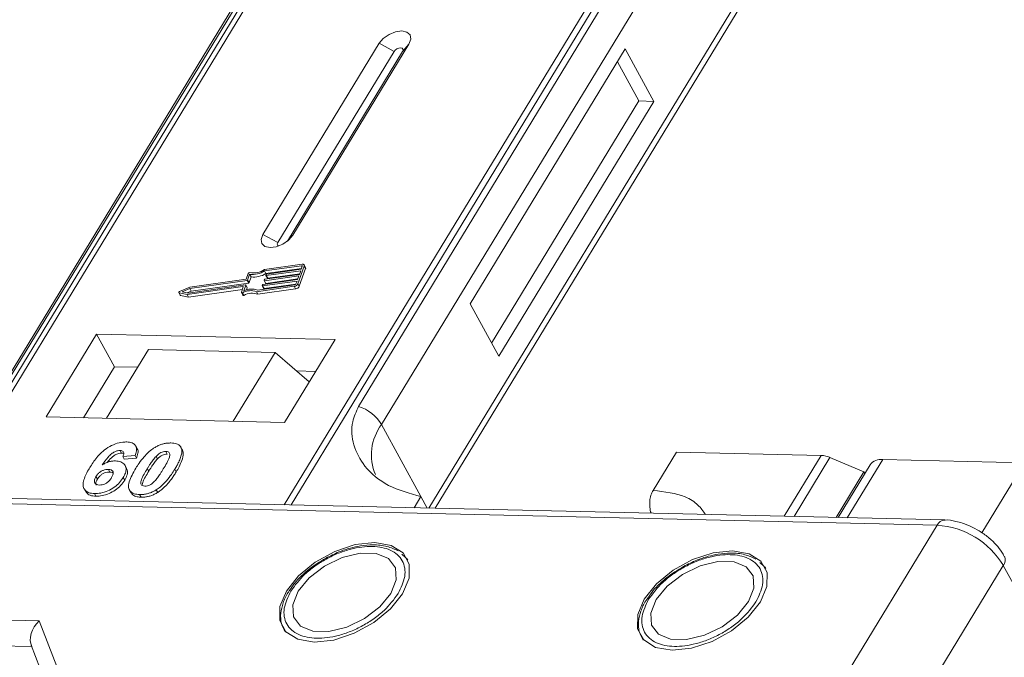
# Model space of a CAD drawing. Header units: millimetres. Extents: x -956 to 636, y -192 to 923.
# Tile 72 of 75: x 471 to 509, y 718 to 743. Entities that reach past the tile are written whole.
import ezdxf

# ---------------------------------------------------------------- set-up
doc = ezdxf.new("R2010")
doc.units = ezdxf.units.MM

msp = doc.modelspace()

# ---------------------------------------------------------------- linework, layer by layer
at = {"color": 7, "linetype": 'Continuous', "lineweight": 15}
for p, q in [((485.522, 752.845), (468.091, 724.198)), ((468.306, 724.193), (485.751, 752.862)), ((498.724, 752.565), (481.279, 723.895)), ((481.546, 723.889), (498.977, 752.537)), ((470.224, 728.009), (482.474, 748.142)), ((482.302, 747.993), (470.052, 727.86)), ((496.397, 747.822), (484.147, 727.69)), ((485.033, 726.988), (497.283, 747.121)), ((499.077, 743.843), (486.861, 723.767)), ((487.099, 723.762), (499.104, 743.49)), ((484.94, 741.678), (480.458, 734.313)), ((481.608, 734.286), (486.09, 741.652)), ((484.94, 741.678), (485.517, 741.366)), ((486.09, 741.652), (485.844, 741.359)), ((485.517, 741.366), (481.035, 734.001)), ((481.403, 734.059), (485.844, 741.359)), ((494.422, 741.46), (488.446, 731.64)), ((495.526, 739.443), (494.422, 741.46)), ((494.951, 739.456), (494.123, 740.969)), ((489.274, 730.127), (494.951, 739.456)), ((489.55, 729.622), (495.526, 739.443)), ((495.526, 739.443), (494.951, 739.456)), ((481.035, 734.001), (480.458, 734.313)), ((481.608, 734.286), (481.457, 734.106)), ((481.973, 733.166), (480.52, 732.96)), ((481.952, 733.109), (480.522, 732.906)), ((480.577, 732.805), (480.522, 732.906)), ((480.577, 732.805), (481.948, 733)), ((481.918, 732.916), (480.589, 732.727)), ((480.61, 732.784), (481.938, 732.973)), ((481.808, 732.415), (482.052, 733.096)), ((481.863, 732.315), (482.107, 732.996)), ((481.867, 732.774), (481.918, 732.916)), ((481.938, 732.973), (481.979, 733.086)), ((481.973, 733.071), (481.952, 733.109)), ((482.106, 733.039), (482.051, 733.14)), ((482.052, 733.096), (482.107, 732.996)), ((479.847, 732.541), (477.639, 732.227)), ((479.812, 732.59), (477.644, 732.282)), ((479.891, 732.809), (479.812, 732.59)), ((479.902, 732.44), (479.847, 732.541)), ((479.949, 732.777), (479.87, 732.558)), ((479.925, 732.457), (479.87, 732.558)), ((479.925, 732.457), (480.004, 732.676)), ((480.004, 732.676), (479.949, 732.777)), ((481.775, 732.519), (480.447, 732.33)), ((480.467, 732.387), (481.795, 732.575)), ((480.505, 732.54), (480.515, 732.569)), ((480.505, 732.533), (480.56, 732.432)), ((481.846, 732.717), (480.518, 732.529)), ((480.573, 732.428), (480.518, 732.529)), ((480.539, 732.585), (481.867, 732.774)), ((480.573, 732.428), (481.805, 732.603)), ((480.576, 732.739), (480.586, 732.767)), ((480.576, 732.731), (480.632, 732.631)), ((480.645, 732.626), (480.589, 732.727)), ((480.645, 732.626), (481.877, 732.801)), ((481.734, 732.405), (481.775, 732.519)), ((481.795, 732.575), (481.846, 732.717)), ((477.22, 732.072), (477.275, 731.972)), ((477.644, 732.282), (477.251, 732.116)), ((477.639, 732.227), (477.35, 732.106)), ((477.35, 732.106), (477.578, 732.057)), ((477.543, 731.998), (479.692, 732.304)), ((477.546, 732.064), (477.694, 732.127)), ((477.578, 732.057), (479.785, 732.371)), ((477.598, 731.898), (479.669, 732.192)), ((477.694, 732.127), (477.639, 732.227)), ((477.694, 732.127), (479.902, 732.44)), ((479.705, 732.292), (479.631, 732.087)), ((479.632, 732.072), (479.687, 731.971)), ((479.73, 731.968), (479.674, 732.068)), ((479.702, 732.284), (479.692, 732.304)), ((479.799, 732.359), (479.72, 732.14)), ((479.854, 732.266), (479.798, 732.366)), ((479.854, 732.258), (479.799, 732.359)), ((479.824, 732.174), (479.854, 732.258)), ((480.214, 732.108), (481.667, 732.315)), ((480.269, 732.008), (480.214, 732.108)), ((480.257, 732.168), (481.687, 732.372)), ((480.269, 732.008), (481.722, 732.214)), ((480.434, 732.342), (480.444, 732.37)), ((480.434, 732.334), (480.489, 732.233)), ((480.502, 732.229), (480.447, 732.33)), ((480.502, 732.229), (481.734, 732.404)), ((481.667, 732.315), (481.722, 732.214)), ((481.863, 732.315), (481.808, 732.415)), ((477.232, 732.064), (477.543, 731.998)), ((477.287, 731.963), (477.232, 732.064)), ((477.287, 731.963), (477.598, 731.898)), ((477.598, 731.898), (477.543, 731.998)), ((488.446, 731.64), (489.55, 729.622)), ((474.046, 730.477), (472.104, 727.285)), ((483.24, 730.266), (474.046, 730.477)), ((474.046, 730.477), (474.735, 729.216)), ((481.298, 727.074), (483.24, 730.266)), ((474.431, 727.231), (476.044, 729.883)), ((480.929, 729.771), (476.044, 729.883)), ((480.929, 729.771), (479.315, 727.119)), ((482.244, 728.629), (480.929, 729.771)), ((474.735, 729.216), (473.54, 727.252)), ((475.626, 729.195), (474.735, 729.216)), ((482.493, 729.038), (481.754, 729.055)), ((472.104, 727.285), (481.298, 727.074)), ((485.033, 726.988), (486.55, 724.215)), ((475.613, 726.062), (475.558, 726.163)), ((477.262, 726.16), (477.257, 726.169)), ((477.32, 726.064), (477.375, 725.963)), ((474.955, 725.991), (475.01, 725.89)), ((475.53, 725.79), (475.063, 725.759)), ((475.063, 725.759), (475.118, 725.658)), ((475.118, 725.658), (475.585, 725.689)), ((475.53, 725.79), (475.585, 725.689)), ((476.396, 725.663), (476.341, 725.764)), ((476.718, 725.951), (476.773, 725.85)), ((495.499, 724.453), (496.395, 725.927)), ((496.395, 725.927), (501.982, 725.798)), ((501.982, 725.798), (500.555, 723.453)), ((502.317, 725.72), (500.933, 723.444)), ((502.317, 725.72), (503.622, 725.163)), ((504.352, 725.644), (502.984, 723.397)), ((504.352, 725.644), (509.811, 725.519)), ((474.503, 725.261), (474.558, 725.16)), ((475.205, 725.305), (475.15, 725.405)), ((476.002, 725.29), (476.057, 725.189)), ((477.063, 725.266), (477.118, 725.165)), ((503.863, 725.437), (502.627, 723.405)), ((509.811, 725.519), (508.168, 722.82)), ((474.024, 724.986), (474.079, 724.885)), ((475.08, 724.953), (475.135, 724.852)), ((502.553, 723.407), (503.622, 725.163)), ((503.657, 725.098), (503.622, 725.163)), ((506.739, 723.311), (454.446, 724.511)), ((473.572, 724.513), (473.627, 724.412)), ((476.352, 724.476), (476.407, 724.375)), ((454.154, 724.311), (506.447, 723.111)), ((473.967, 724.329), (474.022, 724.228)), ((475.322, 724.46), (475.377, 724.359)), ((475.707, 724.289), (475.762, 724.188)), ((486.55, 724.215), (486.286, 723.78)), ((486.55, 724.215), (486.795, 723.768)), ((506.447, 723.111), (502.712, 716.973)), ((485.973, 721.852), (485.816, 721.992)), ((485.997, 721.837), (486.051, 721.764)), ((499.764, 721.536), (499.607, 721.676)), ((499.788, 721.52), (499.843, 721.447)), ((505.264, 715.421), (508.998, 721.559)), ((508.998, 721.559), (525.829, 690.796)), ((481.576, 720.72), (481.49, 720.599)), ((495.367, 720.404), (495.282, 720.283)), ((471.842, 719.424), (463.281, 719.621)), ((472.52, 717.666), (471.842, 719.424)), ((462.616, 718.64), (471.55, 718.435)), ((471.528, 718.492), (472.139, 716.908))]:
    msp.add_line(p, q, dxfattribs=at)
at = {"color": 7, "linetype": 'Continuous', "lineweight": 15, "flags": 128}
for points in [[(486.09, 741.652), (486.16, 741.841), (486.133, 742.003), (486.011, 742.114), (485.814, 742.156), (485.571, 742.124), (485.32, 742.022), (485.098, 741.865), (484.94, 741.678)], [(485.844, 741.359), (485.864, 741.413), (485.856, 741.459), (485.822, 741.49), (485.766, 741.502), (485.696, 741.493), (485.625, 741.464), (485.562, 741.419), (485.517, 741.366)], [(480.458, 734.313), (480.388, 734.124), (480.416, 733.962), (480.537, 733.851), (480.734, 733.808), (480.977, 733.841), (481.228, 733.943), (481.45, 734.099), (481.608, 734.286)], [(481.035, 734.001), (481.015, 733.947), (481.023, 733.901), (481.057, 733.869), (481.061, 733.867)], [(481.979, 733.086), (481.98, 733.091), (481.98, 733.096), (481.978, 733.101), (481.975, 733.105), (481.971, 733.107), (481.966, 733.109), (481.959, 733.11), (481.952, 733.109)], [(481.973, 733.166), (481.994, 733.167), (482.013, 733.165), (482.029, 733.16), (482.042, 733.152), (482.051, 733.141), (482.055, 733.128), (482.056, 733.113), (482.052, 733.096)], [(480.518, 732.529), (480.515, 732.528), (480.512, 732.529), (480.509, 732.53), (480.507, 732.531), (480.505, 732.533), (480.504, 732.535), (480.504, 732.537), (480.505, 732.54)], [(480.589, 732.727), (480.586, 732.727), (480.583, 732.727), (480.58, 732.728), (480.578, 732.73), (480.577, 732.731), (480.576, 732.734), (480.576, 732.736), (480.576, 732.739)], [(477.232, 732.064), (477.225, 732.067), (477.22, 732.072), (477.218, 732.079), (477.219, 732.087), (477.224, 732.096), (477.231, 732.104), (477.24, 732.111), (477.251, 732.116)], [(479.674, 732.068), (479.665, 732.065), (479.656, 732.063), (479.647, 732.063), (479.64, 732.065), (479.634, 732.069), (479.631, 732.074), (479.63, 732.08), (479.631, 732.087)], [(479.692, 732.304), (479.695, 732.304), (479.698, 732.303), (479.701, 732.303), (479.703, 732.301), (479.705, 732.299), (479.706, 732.297), (479.706, 732.295), (479.705, 732.292)], [(479.785, 732.371), (479.789, 732.371), (479.792, 732.371), (479.795, 732.37), (479.797, 732.368), (479.798, 732.367), (479.799, 732.364), (479.799, 732.362), (479.799, 732.359)], [(480.447, 732.33), (480.443, 732.33), (480.44, 732.33), (480.437, 732.331), (480.435, 732.332), (480.434, 732.334), (480.433, 732.336), (480.433, 732.339), (480.434, 732.342)], [(479.687, 731.971), (479.689, 731.968), (479.695, 731.964), (479.702, 731.962), (479.711, 731.962), (479.72, 731.964), (479.73, 731.968)], [(482.439, 718.609), (483.189, 718.686), (483.979, 718.944), (484.733, 719.356), (485.376, 719.883), (485.846, 720.472), (486.096, 721.067), (486.103, 721.608), (485.865, 722.043), (485.406, 722.329), (484.77, 722.439), (484.02, 722.361), (483.23, 722.103), (482.477, 721.691), (481.833, 721.164), (481.364, 720.575), (481.113, 719.981), (481.107, 719.44), (481.345, 719.005), (481.804, 718.718), (482.439, 718.609)], [(481.823, 720.565), (481.614, 720.041), (481.645, 719.576), (481.912, 719.226), (482.383, 719.032), (483.002, 719.017), (483.693, 719.185), (484.374, 719.514), (484.962, 719.965), (485.386, 720.483), (485.596, 721.006), (485.565, 721.471), (485.298, 721.821), (484.826, 722.016), (484.208, 722.03), (483.516, 721.862), (482.836, 721.533), (482.248, 721.083), (481.823, 720.565)], [(496.231, 718.292), (496.981, 718.37), (497.771, 718.628), (498.524, 719.04), (499.168, 719.566), (499.637, 720.156), (499.888, 720.75), (499.894, 721.291), (499.656, 721.726), (499.197, 722.013), (498.562, 722.122), (497.812, 722.044), (497.022, 721.787), (496.268, 721.374), (495.625, 720.848), (495.155, 720.259), (494.905, 719.664), (494.898, 719.123), (495.136, 718.688), (495.595, 718.402), (496.231, 718.292)], [(495.615, 720.248), (495.406, 719.725), (495.436, 719.26), (495.703, 718.909), (496.175, 718.715), (496.793, 718.701), (497.485, 718.868), (498.166, 719.197), (498.753, 719.648), (499.178, 720.166), (499.387, 720.689), (499.356, 721.154), (499.089, 721.505), (498.618, 721.699), (497.999, 721.713), (497.308, 721.546), (496.627, 721.217), (496.039, 720.766), (495.615, 720.248)]]:
    msp.add_lwpolyline(points, dxfattribs=at)
at = {"color": 7, "linetype": 'Continuous', "lineweight": 15}
for centre, radius, start, end in [((479.944, 732.784), 0.0589, 81.7629, 154.647), ((480.04, 733.711), 0.939, 264.4424, 300.9301), ((480.086, 733.629), 0.798, 260.3986, 302.9491), ((482.059, 733.016), 0.0529, 336.9348, 26.0002), ((479.843, 732.571), 0.0305, 277.4207, 333.8527), ((479.898, 732.47), 0.0305, 277.4207, 333.8527), ((480.095, 733.61), 0.939, 264.4424, 300.9301), ((480.542, 732.555), 0.0305, 97.4207, 153.8527), ((480.614, 732.754), 0.0305, 97.4207, 153.8527), ((480.641, 732.638), 0.0119, 216.6597, 287.1115), ((479.988, 731.493), 0.655, 69.8549, 118.6145), ((480.024, 731.481), 0.726, 71.2927, 114.8085), ((479.846, 732.262), 0.00882, 336.9348, 26.0002), ((480.471, 732.357), 0.0305, 97.4207, 153.8527), ((480.498, 732.24), 0.0119, 216.6597, 287.1115), ((480.57, 732.439), 0.0119, 216.6597, 287.1115), ((481.643, 732.496), 0.183, 277.4207, 333.8527), ((481.68, 732.432), 0.0609, 277.4207, 333.8527), ((481.699, 732.395), 0.183, 277.4207, 333.8527), ((477.29, 731.98), 0.017, 210.2186, 262.8226), ((480.043, 731.392), 0.655, 69.8549, 118.6145), ((483.633, 726.13), 1.642, 31.4947, 71.765), ((486.59, 725.818), 1.948, 143.0587, 202.974), ((501.943, 724.876), 0.924, 66.0507, 87.522), ((504.288, 725.117), 0.531, 83.0653, 142.99), ((506.755, 722.974), 0.337, 92.683, 155.9406), ((506.225, 719.873), 3.246, 31.2883, 86.0774), ((508.725, 721.77), 0.346, 322.3041, 24.4947)]:
    msp.add_arc(centre, radius, start, end, dxfattribs=at)
msp.add_ellipse((472.118, 718.92), major_axis=(0.439, 0.625), ratio=0.715737, start_param=1.232087, end_param=2.802883, dxfattribs=at)
for points, knots in [([(484.147, 727.69), (484.058, 727.493), (483.83, 726.989), (483.917, 726.175), (484.363, 725.315), (485.236, 724.58), (486.114, 724.336), (486.55, 724.215)], [0, 0, 0, 0, 0.125713, 0.321276, 0.524466, 0.763484, 1, 1, 1, 1]), ([(473.784, 725.328), (473.826, 725.393), (473.95, 725.59), (474.169, 725.862), (474.48, 726.108), (474.77, 726.252), (475.024, 726.315), (475.161, 726.317), (475.211, 726.317)], [0, 0, 0, 0, 0.142337, 0.429127, 0.589943, 0.751205, 0.909895, 1, 1, 1, 1]), ([(475.211, 726.317), (475.286, 726.31), (475.421, 726.298), (475.546, 726.203), (475.602, 726.064), (475.58, 725.917), (475.541, 725.819), (475.53, 725.79)], [0, 0, 0, 0, 0.2426908, 0.4390024, 0.635006, 0.8950587, 1, 1, 1, 1]), ([(475.562, 725.304), (475.604, 725.37), (475.697, 725.518), (475.896, 725.776), (476.103, 725.981), (476.255, 726.08), (476.272, 726.091)], [0, 0, 0, 0, 0.237381, 0.538918, 0.949082, 1, 1, 1, 1]), ([(475.585, 725.689), (475.607, 725.753), (475.65, 725.882), (475.656, 726.015), (475.613, 726.058), (475.61, 726.06)], [0, 0, 0, 0, 0.481785, 0.969308, 1, 1, 1, 1]), ([(476.272, 726.091), (476.312, 726.115), (476.395, 726.164), (476.526, 726.218), (476.659, 726.256), (476.768, 726.273), (476.854, 726.278), (476.896, 726.278), (476.917, 726.278)], [0, 0, 0, 0, 0.193776, 0.3936, 0.587864, 0.788908, 0.894169, 1, 1, 1, 1]), ([(476.917, 726.278), (476.955, 726.276), (477.031, 726.272), (477.132, 726.248), (477.218, 726.208), (477.272, 726.157), (477.304, 726.107), (477.315, 726.079), (477.32, 726.064)], [0, 0, 0, 0, 0.192627, 0.388684, 0.582013, 0.783201, 0.891038, 1, 1, 1, 1]), ([(477.32, 726.064), (477.327, 726.037), (477.34, 725.982), (477.331, 725.867), (477.294, 725.721), (477.224, 725.558), (477.146, 725.405), (477.091, 725.312), (477.063, 725.266)], [0, 0, 0, 0, 0.118432, 0.239329, 0.449434, 0.664178, 0.83182, 1, 1, 1, 1]), ([(477.375, 725.963), (477.366, 725.989), (477.351, 726.028), (477.32, 726.056), (477.31, 726.066)], [0, 0, 0, 0, 0.667997, 1, 1, 1, 1]), ([(474.955, 725.991), (474.922, 725.989), (474.857, 725.985), (474.739, 725.938), (474.607, 725.856), (474.436, 725.679), (474.332, 725.532), (474.262, 725.432)], [0, 0, 0, 0, 0.112049, 0.22438, 0.370115, 0.570276, 1, 1, 1, 1]), ([(474.458, 725.526), (474.458, 725.526), (474.503, 725.588), (474.586, 725.684), (474.728, 725.801), (474.848, 725.863), (474.946, 725.889), (474.992, 725.89), (475.01, 725.89)], [0, 0, 0, 0, 0.000071, 0.368569, 0.571075, 0.774891, 0.911654, 1, 1, 1, 1]), ([(475.063, 725.759), (475.079, 725.797), (475.104, 725.857), (475.095, 725.93), (475.059, 725.971), (475.006, 725.988), (474.969, 725.99), (474.955, 725.991)], [0, 0, 0, 0, 0.33384, 0.524547, 0.716372, 0.891824, 1, 1, 1, 1]), ([(475.01, 725.89), (475.041, 725.889), (475.076, 725.888), (475.096, 725.873), (475.098, 725.871)], [0, 0, 0, 0, 0.900108, 1, 1, 1, 1]), ([(476.002, 725.29), (476.022, 725.323), (476.063, 725.388), (476.12, 725.477), (476.174, 725.556), (476.225, 725.626), (476.278, 725.696), (476.32, 725.741), (476.341, 725.764)], [0, 0, 0, 0, 0.20527, 0.410616, 0.557148, 0.703844, 0.851475, 1, 1, 1, 1]), ([(476.057, 725.189), (476.078, 725.222), (476.118, 725.287), (476.175, 725.376), (476.229, 725.455), (476.28, 725.525), (476.333, 725.595), (476.375, 725.64), (476.396, 725.663)], [0, 0, 0, 0, 0.20527, 0.4106157, 0.5571475, 0.7038444, 0.8514751, 1, 1, 1, 1]), ([(476.341, 725.764), (476.375, 725.798), (476.43, 725.852), (476.53, 725.913), (476.621, 725.944), (476.683, 725.95), (476.714, 725.951), (476.718, 725.951)], [0, 0, 0, 0, 0.334804, 0.542561, 0.750382, 0.970721, 1, 1, 1, 1]), ([(476.396, 725.663), (476.43, 725.697), (476.485, 725.751), (476.585, 725.812), (476.676, 725.843), (476.738, 725.85), (476.77, 725.85), (476.773, 725.85)], [0, 0, 0, 0, 0.334804, 0.542561, 0.750382, 0.970721, 1, 1, 1, 1]), ([(476.718, 725.951), (476.749, 725.947), (476.804, 725.941), (476.856, 725.903), (476.877, 725.832), (476.854, 725.698), (476.756, 725.503), (476.666, 725.352), (476.621, 725.276)], [0, 0, 0, 0, 0.1056461, 0.1862213, 0.267042, 0.4315406, 0.7127076, 1, 1, 1, 1]), ([(477.118, 725.165), (477.157, 725.23), (477.243, 725.377), (477.352, 725.618), (477.406, 725.827), (477.382, 725.936), (477.375, 725.963)], [0, 0, 0, 0, 0.236775, 0.527928, 0.878334, 1, 1, 1, 1]), ([(473.967, 724.329), (473.893, 724.336), (473.743, 724.35), (473.596, 724.453), (473.52, 724.607), (473.542, 724.873), (473.663, 725.125), (473.767, 725.299), (473.784, 725.328)], [0, 0, 0, 0, 0.148269, 0.297647, 0.442421, 0.607851, 0.935658, 1, 1, 1, 1]), ([(474.024, 724.986), (474.052, 725.026), (474.097, 725.093), (474.2, 725.175), (474.303, 725.227), (474.409, 725.259), (474.472, 725.26), (474.503, 725.261)], [0, 0, 0, 0, 0.2767209, 0.4568705, 0.6370074, 0.8240683, 1, 1, 1, 1]), ([(474.262, 725.432), (474.303, 725.455), (474.386, 725.502), (474.497, 725.545), (474.585, 725.568), (474.65, 725.58), (474.715, 725.587), (474.756, 725.587), (474.777, 725.587)], [0, 0, 0, 0, 0.243654, 0.49576, 0.617892, 0.741503, 0.870025, 1, 1, 1, 1]), ([(474.503, 725.261), (474.541, 725.258), (474.61, 725.251), (474.673, 725.203), (474.701, 725.135), (474.682, 725.043), (474.645, 724.978), (474.626, 724.944)], [0, 0, 0, 0, 0.213757, 0.394944, 0.576585, 0.777311, 1, 1, 1, 1]), ([(474.777, 725.587), (474.851, 725.579), (475, 725.563), (475.136, 725.453), (475.199, 725.301), (475.175, 725.126), (475.109, 725.006), (475.08, 724.953)], [0, 0, 0, 0, 0.210216, 0.421975, 0.620016, 0.831037, 1, 1, 1, 1]), ([(475.135, 724.852), (475.17, 724.918), (475.239, 725.05), (475.255, 725.209), (475.211, 725.278), (475.196, 725.3)], [0, 0, 0, 0, 0.401791, 0.807526, 1, 1, 1, 1]), ([(475.707, 724.289), (475.632, 724.296), (475.482, 724.309), (475.338, 724.411), (475.266, 724.569), (475.315, 724.872), (475.461, 725.128), (475.562, 725.304)], [0, 0, 0, 0, 0.147528, 0.296569, 0.43214, 0.608737, 1, 1, 1, 1]), ([(475.906, 724.616), (475.869, 724.621), (475.81, 724.629), (475.762, 724.673), (475.748, 724.748), (475.775, 724.883), (475.875, 725.075), (475.96, 725.218), (476.002, 725.29)], [0, 0, 0, 0, 0.125351, 0.202197, 0.279182, 0.459742, 0.727968, 1, 1, 1, 1]), ([(476.621, 725.276), (476.601, 725.243), (476.56, 725.177), (476.503, 725.089), (476.449, 725.01), (476.399, 724.941), (476.346, 724.871), (476.304, 724.826), (476.283, 724.803)], [0, 0, 0, 0, 0.205942, 0.411959, 0.558149, 0.704502, 0.851801, 1, 1, 1, 1]), ([(477.063, 725.266), (477.022, 725.2), (476.928, 725.051), (476.732, 724.797), (476.527, 724.591), (476.374, 724.491), (476.352, 724.476)], [0, 0, 0, 0, 0.236629, 0.537361, 0.932986, 1, 1, 1, 1]), ([(474.158, 724.656), (474.121, 724.661), (474.046, 724.67), (473.981, 724.729), (473.955, 724.808), (473.976, 724.899), (474.009, 724.957), (474.024, 724.986)], [0, 0, 0, 0, 0.207905, 0.419981, 0.630626, 0.821735, 1, 1, 1, 1]), ([(475.08, 724.953), (475.035, 724.887), (474.946, 724.755), (474.736, 724.569), (474.483, 724.426), (474.211, 724.337), (474.049, 724.332), (473.967, 724.329)], [0, 0, 0, 0, 0.197831, 0.3973, 0.59891, 0.798741, 1, 1, 1, 1]), ([(474.036, 724.653), (474.028, 724.672), (474.009, 724.715), (474.032, 724.798), (474.064, 724.857), (474.079, 724.885)], [0, 0, 0, 0, 0.296139, 0.660307, 1, 1, 1, 1]), ([(474.079, 724.885), (474.107, 724.925), (474.152, 724.992), (474.255, 725.074), (474.358, 725.126), (474.464, 725.158), (474.528, 725.159), (474.558, 725.16)], [0, 0, 0, 0, 0.276721, 0.45687, 0.637007, 0.824068, 1, 1, 1, 1]), ([(474.626, 724.944), (474.598, 724.902), (474.553, 724.834), (474.458, 724.747), (474.362, 724.695), (474.257, 724.661), (474.193, 724.658), (474.158, 724.656)], [0, 0, 0, 0, 0.2886974, 0.4635526, 0.6399417, 0.8018084, 1, 1, 1, 1]), ([(474.558, 725.16), (474.597, 725.158), (474.652, 725.155), (474.682, 725.129), (474.691, 725.122)], [0, 0, 0, 0, 0.715718, 1, 1, 1, 1]), ([(475.819, 724.684), (475.822, 724.709), (475.834, 724.801), (475.933, 724.975), (476.016, 725.117), (476.057, 725.189)], [0, 0, 0, 0, 0.159501, 0.57679, 1, 1, 1, 1]), ([(476.407, 724.375), (476.446, 724.402), (476.524, 724.454), (476.656, 724.567), (476.796, 724.712), (476.925, 724.875), (477.032, 725.026), (477.089, 725.118), (477.118, 725.165)], [0, 0, 0, 0, 0.11827, 0.23888, 0.450732, 0.667209, 0.83334, 1, 1, 1, 1]), ([(474.022, 724.228), (474.103, 724.231), (474.264, 724.236), (474.528, 724.322), (474.777, 724.459), (474.992, 724.643), (475.087, 724.781), (475.135, 724.852)], [0, 0, 0, 0, 0.198208, 0.398397, 0.584963, 0.787074, 1, 1, 1, 1]), ([(476.352, 724.476), (476.312, 724.452), (476.229, 724.403), (476.098, 724.349), (475.965, 724.311), (475.856, 724.294), (475.77, 724.289), (475.728, 724.289), (475.707, 724.289)], [0, 0, 0, 0, 0.193769, 0.393564, 0.587886, 0.789131, 0.894283, 1, 1, 1, 1]), ([(476.283, 724.803), (476.249, 724.77), (476.194, 724.715), (476.095, 724.655), (476.005, 724.624), (475.943, 724.617), (475.911, 724.616), (475.906, 724.616)], [0, 0, 0, 0, 0.333678, 0.540413, 0.747264, 0.961209, 1, 1, 1, 1]), ([(473.636, 724.417), (473.659, 724.379), (473.712, 724.291), (473.865, 724.237), (473.984, 724.23), (474.022, 724.228)], [0, 0, 0, 0, 0.338595, 0.784132, 1, 1, 1, 1]), ([(475.387, 724.365), (475.404, 724.335), (475.446, 724.256), (475.589, 724.201), (475.713, 724.192), (475.762, 724.188)], [0, 0, 0, 0, 0.275409, 0.710365, 1, 1, 1, 1]), ([(475.762, 724.188), (475.801, 724.188), (475.88, 724.189), (476.007, 724.207), (476.139, 724.243), (476.251, 724.289), (476.341, 724.335), (476.385, 724.362), (476.407, 724.375)], [0, 0, 0, 0, 0.193594, 0.390501, 0.584817, 0.78683, 0.892868, 1, 1, 1, 1]), ([(495.499, 724.453), (495.468, 724.393), (495.407, 724.271), (495.365, 724.037), (495.369, 723.8), (495.397, 723.639), (495.426, 723.574), (495.427, 723.57)], [0, 0, 0, 0, 0.246585, 0.493169, 0.739754, 0.986338, 1, 1, 1, 1]), ([(497.519, 723.522), (497.43, 723.649), (497.238, 723.922), (496.62, 724.315), (495.941, 724.399), (495.499, 724.453)], [0, 0, 0, 0, 0.232888, 0.501331, 1, 1, 1, 1]), ([(508.063, 722.894), (507.852, 723.006), (507.56, 723.161), (507.115, 723.273), (506.883, 723.321), (506.744, 723.31), (506.739, 723.309)], [0, 0, 0, 0, 0.488444, 0.677599, 0.988653, 1, 1, 1, 1]), ([(509.031, 721.908), (509.003, 721.964), (508.924, 722.121), (508.716, 722.37), (508.426, 722.654), (508.184, 722.814), (508.063, 722.894)], [0, 0, 0, 0, 0.143955, 0.402623, 0.700319, 1, 1, 1, 1]), ([(481.536, 720.571), (481.699, 720.793), (481.951, 721.135), (482.459, 721.541), (482.897, 721.816), (483.366, 722.038), (483.978, 722.24), (484.707, 722.334), (485.302, 722.21), (485.654, 721.986), (485.844, 721.748), (485.94, 721.461), (485.947, 721.043), (485.781, 720.699), (485.673, 720.476)], [0, 0, 0, 0, 0.119721, 0.184837, 0.25, 0.315115, 0.380279, 0.5, 0.619721, 0.684837, 0.75, 0.815115, 0.880279, 1, 1, 1, 1]), ([(485.672, 722.12), (485.535, 722.185), (485.249, 722.32), (484.742, 722.367), (484.257, 722.327), (483.817, 722.23), (483.363, 722.082), (483.052, 721.926), (482.884, 721.841)], [0, 0, 0, 0, 0.19129, 0.397064, 0.559818, 0.686756, 0.830295, 1, 1, 1, 1]), ([(482.884, 721.841), (482.659, 721.704), (482.344, 721.512), (481.956, 721.172), (481.726, 720.941), (481.61, 720.77), (481.576, 720.72)], [0, 0, 0, 0, 0.431946, 0.604262, 0.884419, 1, 1, 1, 1]), ([(495.328, 720.255), (495.491, 720.476), (495.742, 720.818), (496.251, 721.225), (496.689, 721.499), (497.158, 721.722), (497.77, 721.924), (498.498, 722.018), (499.093, 721.893), (499.446, 721.669), (499.635, 721.432), (499.732, 721.145), (499.738, 720.727), (499.572, 720.383), (499.465, 720.16)], [0, 0, 0, 0, 0.119721, 0.184837, 0.25, 0.315115, 0.380279, 0.5, 0.619721, 0.684837, 0.75, 0.815115, 0.880279, 1, 1, 1, 1]), ([(499.464, 721.804), (499.326, 721.869), (499.041, 722.003), (498.533, 722.051), (498.049, 722.011), (497.608, 721.914), (497.155, 721.765), (496.844, 721.609), (496.675, 721.525)], [0, 0, 0, 0, 0.19129, 0.397064, 0.559818, 0.686756, 0.830295, 1, 1, 1, 1]), ([(496.675, 721.525), (496.45, 721.388), (496.135, 721.196), (495.748, 720.855), (495.517, 720.625), (495.401, 720.454), (495.367, 720.404)], [0, 0, 0, 0, 0.431946, 0.604262, 0.884419, 1, 1, 1, 1]), ([(481.49, 720.599), (481.468, 720.569), (481.353, 720.412), (481.226, 720.113), (481.131, 719.713), (481.146, 719.321), (481.267, 719.103), (481.326, 718.999)], [0, 0, 0, 0, 0.055607, 0.284691, 0.52115, 0.769695, 1, 1, 1, 1]), ([(485.673, 720.476), (485.51, 720.255), (485.259, 719.912), (484.75, 719.506), (484.312, 719.231), (483.843, 719.009), (483.231, 718.807), (482.503, 718.713), (481.908, 718.837), (481.555, 719.061), (481.366, 719.299), (481.269, 719.586), (481.263, 720.004), (481.429, 720.348), (481.536, 720.571)], [0, 0, 0, 0, 0.119721, 0.184837, 0.25, 0.315115, 0.380279, 0.5, 0.619721, 0.684837, 0.75, 0.815115, 0.880279, 1, 1, 1, 1]), ([(495.282, 720.283), (495.259, 720.252), (495.145, 720.095), (495.017, 719.797), (494.923, 719.397), (494.937, 719.004), (495.059, 718.787), (495.118, 718.682)], [0, 0, 0, 0, 0.055607, 0.284691, 0.52115, 0.769695, 1, 1, 1, 1]), ([(499.465, 720.16), (499.302, 719.938), (499.05, 719.596), (498.542, 719.19), (498.104, 718.915), (497.635, 718.693), (497.023, 718.491), (496.295, 718.397), (495.699, 718.521), (495.347, 718.745), (495.157, 718.982), (495.061, 719.269), (495.054, 719.687), (495.22, 720.032), (495.328, 720.255)], [0, 0, 0, 0, 0.119721, 0.184837, 0.25, 0.315115, 0.380279, 0.5, 0.619721, 0.684837, 0.75, 0.815115, 0.880279, 1, 1, 1, 1]), ([(451.539, 718.719), (452.31, 718.671), (453.876, 718.575), (456.393, 718.112), (458.819, 717.456), (461.094, 716.654), (463.181, 715.77), (465.253, 714.742), (467.962, 713.19), (470.52, 711.406), (472.835, 709.46), (474.576, 707.801), (476.26, 705.941), (477.789, 703.916), (479.026, 701.905), (479.986, 699.901), (480.662, 697.895), (480.996, 696.066), (481.049, 694.446), (480.886, 693.034), (480.512, 691.707), (479.726, 690.076), (478.532, 688.697), (476.98, 687.615), (475.536, 686.898), (473.775, 686.339), (471.708, 685.981), (470.209, 685.954), (469.472, 685.941)], [0, 0, 0, 0, 0.038862, 0.078912, 0.1200677, 0.1522272, 0.1843815, 0.2172151, 0.2500433, 0.3156185, 0.347778, 0.3799323, 0.4210926, 0.4611415, 0.5, 0.5388632, 0.578912, 0.6200677, 0.6522272, 0.6843815, 0.7172151, 0.7500433, 0.8156185, 0.847778, 0.8799323, 0.9210926, 0.9611404, 1, 1, 1, 1])]:
    msp.add_open_spline(points, degree=3, knots=knots, dxfattribs=at)

doc.saveas('drawing.dxf')
